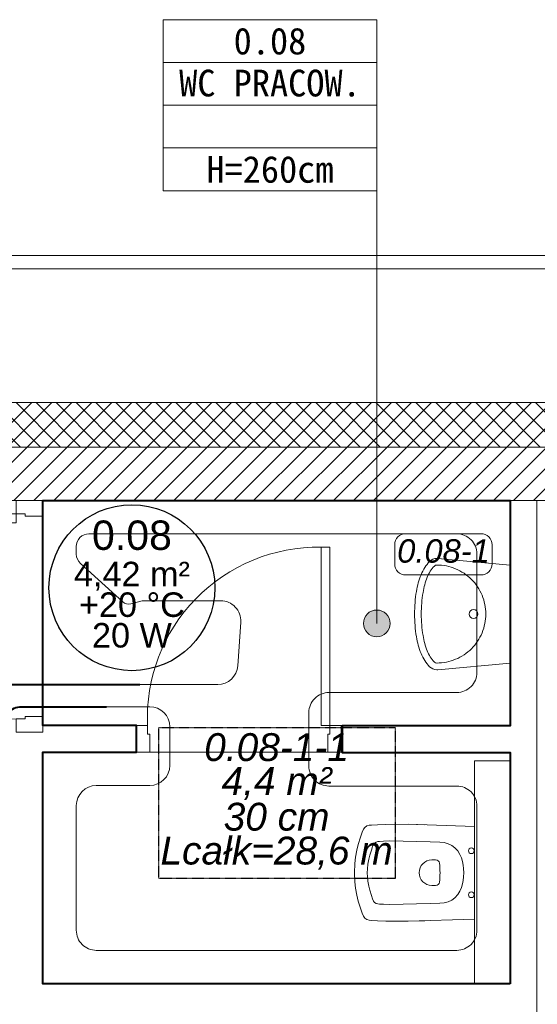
# Model space of a CAD drawing. Header units: millimetres. Extents: x -17122 to 7392, y -6480 to -3200.
# Tile 44 of 70: x -2212 to -1979, y -4296 to -3854. Entities that reach past the tile are written whole.
import ezdxf
from ezdxf.enums import TextEntityAlignment as Align

# ---------------------------------------------------------------- set-up
doc = ezdxf.new("R2010")
doc.units = ezdxf.units.MM
doc.linetypes.add('HIDDENX2', pattern=[0.1905, 0.127, -0.0635])
doc.layers.add('_k_niewidoczna', color=72, linetype='Continuous', lineweight=9, plot=False)
for name, color, linetype, lineweight in [('_k_opis', 7, 'Continuous', 13), ('_k_stolarka', 7, 'Continuous', 13), ('_k_wyposażenia', 251, 'Continuous', 9), ('_k_ściany', 7, 'Continuous', 0), ('IS_b717ccf2-f286-464b-8c1c-720d6d4c2098__k_krawężnik', 252, 'Continuous', 5), ('IS_b717ccf2-f286-464b-8c1c-720d6d4c2098__k_kreskowanie', 250, 'Continuous', 5), ('IS_b717ccf2-f286-464b-8c1c-720d6d4c2098__k_wyposażenia', 251, 'Continuous', 5), ('IS_Przyłącze (powrotne)', 5, 'Continuous', 40), ('IS_Przyłącze (zasilające)', 1, 'Continuous', 40)]:
    doc.layers.add(name, color=color, linetype=linetype, lineweight=lineweight)
for name, color, linetype, lineweight, true_color in [('Default', 7, 'Continuous', 15, 0x000000), ('IS_b717ccf2-f286-464b-8c1c-720d6d4c2098__k_ocieplenie', 7, 'Continuous', 13, 0x000000), ('IS_b717ccf2-f286-464b-8c1c-720d6d4c2098__k_opis', 7, 'Continuous', 5, 0x000000), ('IS_b717ccf2-f286-464b-8c1c-720d6d4c2098__k_tabela', 7, 'Continuous', 5, 0x000000), ('IS_b717ccf2-f286-464b-8c1c-720d6d4c2098__k_ściany', 7, 'Continuous', 5, 0x000000), ('IS_Floors zone', 7, 'Continuous', 5, 0x008000), ('IS_Heating_cooling floor', 7, 'HIDDENX2', 5, 0x008000), ('IS_Room (Automatic)', 7, 'Continuous', 5, 0xffffff), ('IS_Strefa podłóg', 7, 'Continuous', 40, 0x008000), ('IS_Strop1', 7, 'Continuous', 5, 0x000080), ('IS_Wężownica OChP', 7, 'Continuous', 5, 0x800080)]:
    doc.layers.add(name, color=color, linetype=linetype, lineweight=lineweight, true_color=true_color)
doc.styles.add('Arial_____', font='arial.ttf')
doc.styles.add('Arial__I__', font='ariali.ttf')
doc.styles.add('GENERATED_STYLE_1', font='MS Gothic.ttf')
doc.styles.add('GENERATED_STYLE_2', font='MS Gothic.ttf')

# ---------------------------------------------------------------- blocks, each defined once
blk = doc.blocks.new('D_90')
at = {"layer": '_k_niewidoczna', "lineweight": 0}
blk.add_lwpolyline([(135862.75, 36163.65), (135952.75, 36163.65)], dxfattribs=at)
at = {"layer": '_k_stolarka', "lineweight": 0}
for points in [[(135855.75, 36151.65), (135855.75, 36163.65), (135862.75, 36163.65), (135862.75, 36155.65), (135861.75, 36155.65), (135861.75, 36151.65), (135855.75, 36151.65)], [(135959.75, 36151.65), (135959.75, 36163.65), (135952.75, 36163.65), (135952.75, 36155.65), (135953.75, 36155.65), (135953.75, 36151.65), (135959.75, 36151.65)]]:
    blk.add_lwpolyline(points, dxfattribs=at)
blk.add_lwpolyline([(135861.75, 36151.65), (135865.75, 36151.65), (135865.75, 36061.65), (135861.75, 36061.65)], close=True, dxfattribs=at)
blk.add_lwpolyline([(135865.75, 36061.65, 0.441517), (135953.75, 36151.65)], format="xyb", dxfattribs=at)
at = {"layer": '_k_ściany', "lineweight": 0}
for points in [[(135855.75, 36151.65), (135855.75, 36163.65)], [(135959.75, 36151.65), (135959.75, 36163.65)]]:
    blk.add_lwpolyline(points, dxfattribs=at)
blk = doc.blocks.new('sedes')
at = {"layer": '_k_wyposażenia', "lineweight": 0, "ltscale": 0.4}
for p, q in [((-16, -100.04), (-16, 0.16)), ((-66.54, -31.64), (-65.99, -30.35)), ((-65.99, -30.35), (-66.54, -31.64)), ((-65.99, -30.35), (-65.29, -29.5)), ((-65.29, -29.5), (-65.99, -30.35)), ((-65.29, -29.5), (-64.4, -28.86)), ((-64.4, -28.86), (-65.29, -29.5)), ((-64.4, -28.86), (-63.35, -28.51)), ((-63.35, -28.51), (-64.4, -28.86)), ((-63.35, -28.51), (-62.31, -28.46)), ((-62.31, -28.46), (-63.35, -28.51)), ((-62.31, -28.46), (-59.67, -28.31)), ((-59.67, -28.31), (-62.31, -28.46)), ((-59.67, -28.31), (-55.88, -28.16)), ((-55.88, -28.16), (-59.67, -28.31)), ((-55.88, -28.16), (-45.87, -28.07)), ((-45.87, -28.07), (-55.88, -28.16)), ((-45.87, -28.07), (-38.35, -28.31)), ((-16, -29.02), (-45.87, -28.07)), ((-16, -70.67), (-16, -29.02)), ((-68.33, -37.11), (-67.33, -33.88)), ((-67.33, -33.88), (-68.33, -37.11)), ((-67.33, -33.88), (-66.54, -31.64)), ((-66.54, -31.64), (-67.33, -33.88)), ((-69.57, -42.88), (-68.98, -39.7)), ((-68.98, -39.7), (-69.57, -42.88)), ((-68.98, -39.7), (-68.33, -37.11)), ((-68.33, -37.11), (-68.98, -39.7)), ((-63.1, -41.95), (-62.39, -39.65)), ((-62.39, -39.65), (-61.83, -38.06)), ((-61.83, -38.06), (-61.44, -37.14)), ((-61.44, -37.14), (-60.94, -36.54)), ((-60.94, -36.54), (-60.3, -36.08)), ((-60.3, -36.08), (-59.56, -35.84)), ((-59.56, -35.84), (-58.82, -35.8)), ((-58.82, -35.8), (-56.94, -35.69)), ((-56.94, -35.69), (-54.26, -35.59)), ((-54.26, -35.59), (-35.97, -36.04)), ((-31.59, -36.16), (-35.97, -36.04)), ((-29.67, -36.34), (-31.59, -36.16)), ((-27.84, -36.8), (-29.67, -36.34)), ((-26.21, -37.58), (-27.84, -36.8)), ((-24.9, -38.6), (-26.21, -37.58)), ((-23.62, -40.05), (-24.9, -38.6)), ((-69.87, -45.72), (-69.57, -42.88)), ((-69.57, -42.88), (-69.87, -45.72)), ((-63.98, -46.05), (-63.56, -43.79)), ((-63.56, -43.79), (-63.1, -41.95)), ((-35.22, -44.11), (-33.52, -44.11)), ((-22.67, -41.61), (-23.62, -40.05)), ((-21.96, -43.2), (-22.67, -41.61)), ((-21.46, -44.83), (-21.96, -43.2)), ((-70, -49.85), (-69.87, -45.72)), ((-69.87, -45.72), (-70, -49.85)), ((-64.27, -49.85), (-64.19, -48.06)), ((-64.19, -48.06), (-63.98, -46.05)), ((-21.15, -46.42), (-21.46, -44.83)), ((-20.97, -47.94), (-21.15, -46.42)), ((-20.88, -49.85), (-20.97, -47.94)), ((-69.87, -53.97), (-70, -49.85)), ((-70, -49.85), (-69.87, -53.97)), ((-64.27, -49.85), (-64.19, -51.63)), ((-64.19, -51.63), (-63.98, -53.64)), ((-20.97, -51.75), (-21.15, -53.27)), ((-20.88, -49.85), (-20.97, -51.75)), ((-69.57, -56.81), (-69.87, -53.97)), ((-69.87, -53.97), (-69.57, -56.81)), ((-68.98, -59.99), (-69.57, -56.81)), ((-69.57, -56.81), (-68.98, -59.99)), ((-63.98, -53.64), (-63.56, -55.9)), ((-63.56, -55.9), (-63.1, -57.74)), ((-35.22, -55.58), (-33.52, -55.58)), ((-21.96, -56.49), (-22.67, -58.08)), ((-21.46, -54.86), (-21.96, -56.49)), ((-21.15, -53.27), (-21.46, -54.86)), ((-68.33, -62.58), (-68.98, -59.99)), ((-68.98, -59.99), (-68.33, -62.58)), ((-63.1, -57.74), (-62.39, -60.04)), ((-62.39, -60.04), (-61.83, -61.63)), ((-61.83, -61.63), (-61.44, -62.55)), ((-24.9, -61.09), (-26.21, -62.11)), ((-23.62, -59.64), (-24.9, -61.09)), ((-22.67, -58.08), (-23.62, -59.64)), ((-67.33, -65.81), (-68.33, -62.58)), ((-68.33, -62.58), (-67.33, -65.81)), ((-66.54, -68.05), (-67.33, -65.81)), ((-67.33, -65.81), (-66.54, -68.05)), ((-61.44, -62.55), (-60.94, -63.15)), ((-60.94, -63.15), (-60.3, -63.61)), ((-60.3, -63.61), (-59.56, -63.85)), ((-59.56, -63.85), (-58.82, -63.89)), ((-58.82, -63.89), (-56.94, -64)), ((-56.94, -64), (-54.26, -64.1)), ((-54.26, -64.1), (-35.97, -63.65)), ((-31.59, -63.53), (-35.97, -63.65)), ((-29.67, -63.35), (-31.59, -63.53)), ((-27.84, -62.89), (-29.67, -63.35)), ((-26.21, -62.11), (-27.84, -62.89)), ((-65.99, -69.34), (-66.54, -68.05)), ((-66.54, -68.05), (-65.99, -69.34)), ((-65.29, -70.19), (-65.99, -69.34)), ((-65.99, -69.34), (-65.29, -70.19)), ((-64.4, -70.83), (-65.29, -70.19)), ((-65.29, -70.19), (-64.4, -70.83)), ((-16, -70.67), (-45.87, -71.62)), ((-63.35, -71.18), (-64.4, -70.83)), ((-64.4, -70.83), (-63.35, -71.18)), ((-62.31, -71.23), (-63.35, -71.18)), ((-63.35, -71.18), (-62.31, -71.23)), ((-59.67, -71.38), (-62.31, -71.23)), ((-62.31, -71.23), (-59.67, -71.38)), ((-55.88, -71.53), (-59.67, -71.38)), ((-59.67, -71.38), (-55.88, -71.53)), ((-45.87, -71.62), (-55.88, -71.53)), ((-55.88, -71.53), (-45.87, -71.62)), ((-45.87, -71.62), (-38.35, -71.38))]:
    blk.add_line(p, q, dxfattribs=at)
at = {"layer": '_k_wyposażenia', "lineweight": 0}
blk.add_lwpolyline([(-16, -100.04), (0, -100.04), (0, 0), (-16, 0)], close=True, dxfattribs=at)
at = {"layer": '_k_wyposażenia', "lineweight": 0, "ltscale": 0.4}
for centre in [(-17.49, -39.97), (-17.49, -59.72)]:
    blk.add_circle(centre, 1.29, dxfattribs=at)
for centre, radius, start, end in [((-35.22, -49.85), 5.73, 90, 270), ((-33.52, -45.83), 1.72, 7.0541, 90), ((-65.94, -49.85), 34.38, 352.9459, 7.0541), ((-33.52, -53.86), 1.72, 270, 352.9459)]:
    blk.add_arc(centre, radius, start, end, dxfattribs=at)
blk = doc.blocks.new('umywalka')
at = {"layer": '_k_wyposażenia', "lineweight": 0, "ltscale": 20}
for p, q in [((0, 0), (-32.59, 2.98)), ((0, -44), (0, 0)), ((0, -44), (-32.59, -46.98))]:
    blk.add_line(p, q, dxfattribs=at)
blk.add_circle((-16.5, -22), 2, dxfattribs=at)
for centre, radius, start, end in [((-22.96, -11.17), 18.43, 136.0001, 158.1986), ((-33, -1.47), 4.47, 90, 136.0001), ((-33, -1.47), 1.47, 90, 136.0001), ((-33, -1.47), 4.47, 84.7734, 90), ((-33, -1.47), 1.47, 84.7734, 90), ((-33, -22), 22, 67.5, 90), ((-6.65, -17.69), 35.99, 158.1986, 170.5924), ((-22.96, -11.17), 15.43, 136.0001, 158.1986), ((-33, -22), 22, 45, 67.5), ((-6.65, -17.69), 32.99, 158.1986, 170.5924), ((-33, -22), 22, 22.5, 45), ((19.36, -22), 62.36, 170.5924, 180), ((19.36, -22), 59.36, 170.5924, 180), ((-33, -22), 22, 0, 22.5), ((19.36, -22), 62.36, 180, 189.4076), ((19.36, -22), 59.36, 180, 189.4076), ((-33, -22), 22, 337.5, 0), ((-33, -22), 22, 315, 337.5), ((-6.65, -26.31), 35.99, 189.4076, 201.8014), ((-6.65, -26.31), 32.99, 189.4076, 201.8014), ((-22.96, -32.83), 18.43, 201.8014, 223.9999), ((-22.96, -32.83), 15.43, 201.8014, 223.9999), ((-33, -22), 22, 292.5, 315), ((-33, -42.53), 1.47, 223.9999, 270), ((-33, -22), 22, 270, 292.5), ((-33, -42.53), 4.47, 223.9999, 270), ((-33, -42.53), 4.47, 270, 275.2266)]:
    blk.add_arc(centre, radius, start, end, dxfattribs=at)
blk = doc.blocks.new('metryczka_80')
at = {"layer": '_k_opis', "ltscale": 0.1}
for points in [[(-80, 0), (0, 0), (0, -64), (-80, -64)], [(-80, -16), (0, -16), (0, -48), (-80, -48)]]:
    blk.add_lwpolyline(points, close=True, dxfattribs=at)
blk.add_lwpolyline([(-80, -32), (0, -32)], dxfattribs=at)
at = {"layer": '_k_opis', "ltscale": 0.1, "flags": 4}
for tag, style, p in [('ATR_NR_POM', 'GENERATED_STYLE_1', (-40, -13)), ('ATR_POM', 'GENERATED_STYLE_2', (-40, -28.71)), ('ATR_WYS', 'GENERATED_STYLE_1', (-40, -61))]:
    blk.add_attdef(tag, text='', height=10, dxfattribs=dict(at, style=style)).set_placement(p, align=Align.CENTER)
blk = doc.blocks.new('b717ccf2-f286-464b-8c1c-720d6d4c2098')
at = {"layer": 'IS_b717ccf2-f286-464b-8c1c-720d6d4c2098__k_kreskowanie', "lineweight": 0, "ltscale": 2}
h = blk.add_hatch(dxfattribs=at)
h.set_pattern_fill('ANSI37-D9591608-75E2-48B7-82E3-05F', color=256, scale=2, style=0, pattern_type=2)
h.set_pattern_definition([(45, (-5636.062, 4335.4616), (-4.490128, 4.490128), []), (135, (-5636.062, 4335.4616), (-4.490128, -4.490128), [])])
h.paths.add_polyline_path([(-963.83, -744.64), (-963.83, -724.64), (-1535.83, -724.64), (-1535.83, -589.64), (-1555.83, -589.64), (-1555.83, -744.64)], flags=0)
h.paths.add_polyline_path([(-713.83, -644.64), (-713.83, -624.64), (-756.83, -624.64), (-756.83, -724.64), (-853.83, -724.64), (-853.83, -744.64), (-736.83, -744.64), (-736.83, -644.64)], flags=0)
h.paths.add_polyline_path([(309.17, 82.36), (329.17, 82.36), (329.17, 309.36), (-326.83, 309.36), (-326.83, 289.36), (309.17, 289.36)], flags=0)
h.paths.add_polyline_path([(309.17, -317.64), (329.17, -317.64), (329.17, -117.64), (309.17, -117.64)], flags=0)
h.paths.add_polyline_path([(225.67, -724.64), (225.67, -744.64), (329.17, -744.64), (329.17, -517.64), (309.17, -517.64), (309.17, -724.64)], flags=0)
h.paths.add_polyline_path([(-34.33, -724.64), (-34.33, -744.64), (115.67, -744.64), (115.67, -724.64)], flags=0)
h.paths.add_polyline_path([(-404.33, -744.64), (-404.33, -724.64), (-500.83, -724.64), (-500.83, -644.64), (-500.83, -624.64), (-543.83, -624.64), (-543.83, -644.64), (-520.83, -644.64), (-520.83, -744.64)], flags=0)
h.paths.add_polyline_path([(-294.33, -724.64), (-294.33, -744.64), (-144.33, -744.64), (-144.33, -724.64)], flags=0)
h.paths.add_polyline_path([(-1535.83, -356.64), (-1555.83, -356.64), (-1555.83, -439.64), (-1535.83, -439.64)], flags=0)
h.paths.add_polyline_path([(-1535.83, -124.04), (-1555.83, -124.04), (-1555.83, -206.64), (-1535.83, -206.64)], flags=0)
h.paths.add_polyline_path([(-1535.83, 108.56), (-1555.83, 108.56), (-1555.83, 25.96), (-1535.83, 25.96)], flags=0)
h.paths.add_polyline_path([(-1267.27, 289.36), (-1267.27, 309.36), (-1555.83, 309.36), (-1555.83, 212.56), (-1535.83, 212.56), (-1535.83, 289.36)], flags=0)
h.paths.add_polyline_path([(-856.81, 309.36), (-856.81, 289.36), (-436.83, 289.36), (-436.83, 309.36)], flags=0)
h.paths.add_polyline_path([(-966.81, 289.36), (-966.81, 309.36), (-1157.27, 309.36), (-1157.27, 289.36)], flags=0)
h = blk.add_hatch(dxfattribs=at)
h.set_pattern_fill('ANSI31-D9591608-75E2-48B7-82E3-05F', color=256, scale=2, style=0, pattern_type=2)
h.set_pattern_definition([(45, (-5636.062, 4335.4616), (-4.490128, 4.490128), [])])
h.paths.add_polyline_path([(-713.83, -624.64), (-713.83, -600.64), (-780.83, -600.64), (-780.83, -700.64), (-848.83, -700.64), (-848.83, -724.64), (-756.83, -724.64), (-756.83, -624.64)], flags=0)
h.paths.add_polyline_path([(285.17, 82.36), (309.17, 82.36), (309.17, 289.36), (-321.83, 289.36), (-321.83, 265.36), (-221.83, 265.36), (-221.83, 39.36), (-203.83, 39.36), (-203.83, 265.36), (285.17, 265.36)], flags=0)
h.paths.add_polyline_path([(285.17, -317.64), (309.17, -317.64), (309.17, -117.64), (285.17, -117.64)], flags=0)
h.paths.add_polyline_path([(230.67, -700.64), (230.67, -724.64), (309.17, -724.64), (309.17, -517.64), (285.17, -517.64), (285.17, -700.64)], flags=0)
h.paths.add_polyline_path([(-29.33, -700.64), (-29.33, -724.64), (110.67, -724.64), (110.67, -700.64)], flags=0)
h.paths.add_polyline_path([(-289.33, -700.64), (-289.33, -724.64), (-149.33, -724.64), (-149.33, -700.64), (-203.83, -700.64), (-203.83, -356.64), (-221.83, -356.64), (-221.83, -700.64)], flags=0)
h.paths.add_polyline_path([(-409.33, -724.64), (-409.33, -700.64), (-476.83, -700.64), (-476.83, -624.64), (-476.83, -600.64), (-543.83, -600.64), (-543.83, -624.64), (-500.83, -624.64), (-500.83, -724.64)], flags=0)
h.paths.add_polyline_path([(-1535.83, -434.64), (-1511.83, -434.64), (-1511.83, -356.64), (-1535.83, -356.64)], flags=0)
h.paths.add_polyline_path([(-1511.83, -594.64), (-1535.83, -594.64), (-1535.83, -724.64), (-968.83, -724.64), (-968.83, -700.64), (-1511.83, -700.64)], flags=0)
h.paths.add_polyline_path([(-1511.83, 108.56), (-1535.83, 108.56), (-1535.83, 30.96), (-1511.83, 30.96)], flags=0)
h.paths.add_polyline_path([(-1272.27, 265.36), (-1272.27, 289.36), (-1535.83, 289.36), (-1535.83, 212.56), (-1511.83, 212.56), (-1511.83, 265.36)], flags=0)
h.paths.add_polyline_path([(-971.81, 265.36), (-971.81, 289.36), (-1152.27, 289.36), (-1152.27, 265.36)], flags=0)
h.paths.add_polyline_path([(-851.81, 289.36), (-851.81, 265.36), (-441.83, 265.36), (-441.83, 289.36)], flags=0)
h.paths.add_polyline_path([(-1443.83, -206.64), (-1443.83, -188.64), (-1511.83, -188.64), (-1511.83, -129.04), (-1535.83, -129.04), (-1535.83, -206.64)], flags=0)
h.paths.add_polyline_path([(-1339.83, -188.64), (-1339.83, -206.64), (-1255.41, -206.64), (-1255.41, -188.64)], flags=0)
h.paths.add_polyline_path([(-1037.81, -206.64), (-1037.81, -188.64), (-1151.41, -188.64), (-1151.41, -206.64)], flags=0)
h.paths.add_polyline_path([(-803.81, -206.64), (-803.81, -188.64), (-933.81, -188.64), (-933.81, -206.64)], flags=0)
h.paths.add_polyline_path([(-438.83, -188.64), (-438.83, -206.64), (-203.83, -206.64), (-203.83, -64.64), (-221.83, -64.64), (-221.83, -188.64)], flags=0)
h.paths.add_polyline_path([(-530.83, -206.64), (-530.83, -188.64), (-699.81, -188.64), (-699.81, -206.64)], flags=0)
at = {"layer": 'IS_b717ccf2-f286-464b-8c1c-720d6d4c2098__k_opis', "lineweight": 0, "ltscale": 0.1}
h = blk.add_hatch(color=256, dxfattribs=at)
edge = h.paths.add_edge_path(flags=0)
edge.add_arc((-661.78, 210.16), 6, 270, 450)
edge.add_arc((-661.78, 210.16), 6, 90, 270)
at = {"layer": '_k_niewidoczna', "lineweight": 0}
blk.add_lwpolyline([(-683.81, 152.36), (-763.81, 152.36)], dxfattribs=at)
at = {"layer": '_k_stolarka', "lineweight": 0, "ltscale": 0.5}
blk.add_lwpolyline([(-682.81, 164.36), (-686.81, 164.36), (-686.81, 244.36), (-682.81, 244.36)], close=True, dxfattribs=at)
for points in [[(-769.81, 152.36), (-769.81, 164.36), (-764.81, 164.36), (-764.81, 160.36), (-763.81, 160.36), (-763.81, 152.36), (-769.81, 152.36)], [(-677.81, 152.36), (-677.81, 164.36), (-682.81, 164.36), (-682.81, 160.36), (-683.81, 160.36), (-683.81, 152.36), (-677.81, 152.36)]]:
    blk.add_lwpolyline(points, dxfattribs=at)
blk.add_arc((-688.18, 167.67), 76.7, 88.9748, 182.4756, dxfattribs=at)
at = {"layer": '_k_ściany', "lineweight": 0}
for points in [[(-769.81, 152.36), (-769.81, 164.36)], [(-677.81, 152.36), (-677.81, 164.36)]]:
    blk.add_lwpolyline(points, dxfattribs=at)
at = {"layer": 'IS_b717ccf2-f286-464b-8c1c-720d6d4c2098__k_krawężnik', "lineweight": 0}
for points in [[(395.17, 155.36), (395.17, 375.36), (-1621.83, 375.36), (-1621.83, 250.36)], [(389.17, 155.36), (389.17, 369.36), (-1615.83, 369.36), (-1615.83, 250.36)]]:
    blk.add_lwpolyline(points, dxfattribs=at)
at = {"layer": 'IS_b717ccf2-f286-464b-8c1c-720d6d4c2098__k_ocieplenie', "lineweight": 0}
blk.add_polyline3d([(-436.83, 309.36, 0), (-856.81, 309.36, 0)], dxfattribs=at)
at = {"layer": 'IS_b717ccf2-f286-464b-8c1c-720d6d4c2098__k_opis', "lineweight": 0, "ltscale": 0.1}
blk.add_polyline3d([(-661.78, 404.44, 0), (-661.78, 210.16, 0)], dxfattribs=at)
blk.add_circle((-661.78, 210.16), 6, dxfattribs=at)
at = {"layer": 'IS_b717ccf2-f286-464b-8c1c-720d6d4c2098__k_ściany', "lineweight": 0}
for points in [[(-601.81, 164.36), (-601.81, 265.36), (-589.81, 265.36), (-589.81, -70.64)], [(-769.81, 152.36), (-811.81, 152.36), (-811.81, 48.36), (-601.81, 48.36), (-601.81, 152.36), (-677.81, 152.36)]]:
    blk.add_lwpolyline(points, dxfattribs=at)
for points in [[(-436.83, 289.36, 0), (-856.81, 289.36, 0)], [(-441.83, 265.36, 0), (-851.81, 265.36, 0)], [(-811.81, 164.36, 0), (-769.81, 164.36, 0)], [(-811.81, 164.36, 0), (-811.81, 161.36, 0)], [(-677.81, 164.36, 0), (-601.81, 164.36, 0)], [(-811.81, 152.36, 0), (-769.81, 152.36, 0)], [(-811.81, 152.36, 0), (-811.81, 48.36, 0)], [(-677.81, 152.36, 0), (-601.81, 152.36, 0)], [(-601.81, 48.36, 0), (-601.81, 152.36, 0)], [(-811.81, 48.36, 0), (-601.81, 48.36, 0)]]:
    blk.add_polyline3d(points, dxfattribs=at)
at = {"layer": 'IS_b717ccf2-f286-464b-8c1c-720d6d4c2098__k_tabela', "lineweight": 0, "ltscale": 0.1}
ref = blk.add_blockref('metryczka_80', (-661.78, 481.24), dxfattribs=dict(at, xscale=1.2, yscale=1.2, zscale=1.2))
ref.add_attrib('ATR_NR_POM', '0.08', dxfattribs={"layer": 'IS_b717ccf2-f286-464b-8c1c-720d6d4c2098__k_opis', "ltscale": 0.1, "height": 12, "style": 'GENERATED_STYLE_1'}).set_placement((-709.78, 465.64), align=Align.CENTER)
ref.add_attrib('ATR_POM', 'WC PRACOW.', dxfattribs={"layer": 'IS_b717ccf2-f286-464b-8c1c-720d6d4c2098__k_opis', "ltscale": 0.1, "height": 12, "style": 'GENERATED_STYLE_2'}).set_placement((-709.78, 446.78), align=Align.CENTER)
ref.add_attrib('ATR_WYS', 'H=260cm', dxfattribs={"layer": 'IS_b717ccf2-f286-464b-8c1c-720d6d4c2098__k_opis', "ltscale": 0.1, "height": 12, "style": 'GENERATED_STYLE_1'}).set_placement((-709.78, 408.04), align=Align.CENTER)
at = {"layer": 'IS_b717ccf2-f286-464b-8c1c-720d6d4c2098__k_wyposażenia', "lineweight": 0, "xscale": -1, "rotation": 180}
blk.add_blockref('umywalka', (-601.81, 192.36), dxfattribs=at)
at = {"layer": 'IS_b717ccf2-f286-464b-8c1c-720d6d4c2098__k_ściany', "lineweight": 0, "ltscale": 2, "rotation": 270}
blk.add_blockref('D_90', (-36975.45, 136121.11), dxfattribs=at)
at = {"layer": 'IS_b717ccf2-f286-464b-8c1c-720d6d4c2098__k_ściany', "lineweight": 0, "xscale": -1, "rotation": 180}
blk.add_blockref('sedes', (-601.81, 48.36), dxfattribs=at)

msp = doc.modelspace()

# ---------------------------------------------------------------- block references
at = {"layer": 'Default', "lineweight": 5, "zscale": 100}
msp.add_blockref('b717ccf2-f286-464b-8c1c-720d6d4c2098', (-1389.75, -4335.46), dxfattribs=at)

# ---------------------------------------------------------------- next in the draw order: linework, layer by layer
at = {"lineweight": 30}
msp.add_circle((-2161.59, -4109.27), 37.26, dxfattribs=at)
at = {"layer": 'IS_Floors zone'}
msp.add_lwpolyline([(-2038.49, -4103.56), (-2004.71, -4103.56, 0.414214), (-1999.71, -4098.56), (-1999.71, -4090.02, 0.414214), (-2004.71, -4085.02), (-2038.49, -4085.02, 0.414214), (-2043.49, -4090.02), (-2043.49, -4098.56, 0.414214)], format="xyb", close=True, dxfattribs=at)
at = {"layer": 'IS_Heating_cooling floor', "lineweight": 30}
msp.add_lwpolyline([(-2149.68, -4239.67), (-2043.1, -4239.67), (-2043.1, -4172.21), (-2149.68, -4172.21)], close=True, dxfattribs=at)
at = {"layer": 'IS_Przyłącze (powrotne)', "color": 9, "true_color": 0xc8c8c8, "transparency": 33554687, "extrusion": (0, 0, -1)}
msp.add_lwpolyline([(2462.36, -4535.2), (2461.71, -4535.2, 0.414214), (2461.09, -4535.83), (2461.09, -4542.47, -0.414214), (2454.1, -4549.46), (2349.8, -4549.46, -0.414214), (2340.8, -4540.46), (2340.8, -4522.83, 0.414214), (2331.8, -4513.83), (2239.04, -4513.83, -0.414214), (2230.04, -4504.83), (2230.04, -4161.73, 0.414214), (2221.04, -4152.73), (2201.56, -4152.73), (2158.06, -4152.73)], format="xyb", dxfattribs=at)
at = {"layer": 'IS_Przyłącze (zasilające)', "color": 9, "true_color": 0xc8c8c8, "transparency": 33554687}
msp.add_lwpolyline([(-2462.36, -4532.5), (-2463.01, -4532.5, 0.414214), (-2463.64, -4533.13), (-2463.64, -4544.77, 0.414214), (-2454.64, -4553.77), (-2345.21, -4553.77, 0.414214), (-2336.21, -4544.77), (-2336.21, -4528.33, -0.414214), (-2327.21, -4519.33), (-2229.04, -4519.33, 0.414214), (-2220.04, -4510.33), (-2220.04, -4171.73, -0.414214), (-2211.04, -4162.73), (-2201.56, -4162.73), (-2173.06, -4162.73)], format="xyb", dxfattribs=at)
at = {"layer": 'IS_Room (Automatic)'}
msp.add_circle((-2161.59, -4109.27), 37.26, dxfattribs=at)
at = {"layer": 'IS_Strefa podłóg'}
msp.add_lwpolyline([(-1991.56, -4287.1), (-2201.56, -4287.1), (-2201.56, -4183.13), (-2159.55, -4183.1), (-2159.56, -4171.1), (-2201.56, -4171.13), (-2201.56, -4070.1), (-1991.56, -4070.1), (-1991.56, -4171.33), (-2067.04, -4171.33), (-2067.04, -4183.33), (-1991.56, -4183.33)], close=True, dxfattribs=at)
at = {"layer": 'IS_Strop1'}
msp.add_lwpolyline([(-2945.58, -4026.1), (-1060.58, -4026.1), (-1060.58, -5080.1), (-1910.58, -5080.1), (-1910.58, -4980.1), (-2126.58, -4980.1), (-2126.58, -5080.1), (-2945.58, -5080.1)], close=True, dxfattribs=at)
at = {"layer": 'IS_Wężownica OChP', "color": 9, "true_color": 0xc8c8c8, "transparency": 33554687, "extrusion": (0, 0, -1)}
msp.add_lwpolyline([(2173.06, -4162.73), (2153.55, -4162.73, 0.413993), (2144.55, -4171.72), (2144.54, -4189.09, 0.414196), (2153.53, -4198.1), (2177.56, -4198.11, -0.413976), (2186.56, -4207.11), (2186.56, -4263.1, -0.414214), (2177.56, -4272.1), (2015.56, -4272.1, -0.414214), (2006.56, -4263.1), (2006.56, -4207.33, -0.414214), (2015.56, -4198.33), (2073.04, -4198.33, 0.414214), (2082.04, -4189.33), (2082.04, -4165.33, 0.414214), (2073.04, -4156.33), (2015.56, -4156.33, -0.414214), (2006.56, -4147.33), (2006.56, -4094.1, -0.414214), (2015.56, -4085.1), (2180.89, -4085.1, -0.414214), (2186.56, -4090.77), (2186.56, -4094.16, -0.211671), (2184.69, -4098.36), (2165.63, -4115.64, -0.251455), (2162.12, -4116.52), (2157.02, -4115.22, 0.062321), (2156.08, -4115.1), (2121.67, -4115.1, 0.433984), (2112.69, -4124.7), (2114.01, -4144.33, 0.394716), (2122.99, -4152.73), (2158.06, -4152.73)], format="xyb", dxfattribs=at)

# ---------------------------------------------------------------- next in the draw order: texts
at = {"layer": 'IS_Floors zone', "color": 96, "true_color": 0x008000, "transparency": 33554687, "style": 'Arial__I__'}
msp.add_text('0.08-1', height=10.5, dxfattribs=at).set_placement((-2021.56, -4092.77), align=Align.MIDDLE_CENTER)
at = {"layer": 'IS_Heating_cooling floor', "color": 96, "true_color": 0x008000, "transparency": 33554687, "style": 'Arial__I__'}
for s, p in [('0.08-1-1', (-2096.56, -4190.85)), ('30 cm', (-2096.56, -4222.1))]:
    msp.add_text(s, height=12.5, dxfattribs=at).set_placement(p, align=Align.BOTTOM_CENTER)
for s, p in [('4,4 m²', (-2096.56, -4196.06)), ('Lcałk=28,6 m', (-2096.56, -4227.31))]:
    msp.add_text(s, height=12.5, dxfattribs=at).set_placement(p, align=Align.MIDDLE_CENTER)
at = {"layer": 'IS_Room (Automatic)', "color": 18, "true_color": 0x000000, "transparency": 33554687, "style": 'Arial_____'}
msp.add_text('0.08', height=13.2, dxfattribs=at).set_placement((-2161.56, -4096.26), align=Align.BOTTOM_CENTER)
for s, p in [('4,42 m²', (-2161.56, -4103.13)), ('+20 °C', (-2161.56, -4116.88)), ('20 W', (-2161.56, -4130.63))]:
    msp.add_text(s, height=11, dxfattribs=at).set_placement(p, align=Align.MIDDLE_CENTER)

doc.saveas('drawing.dxf')
